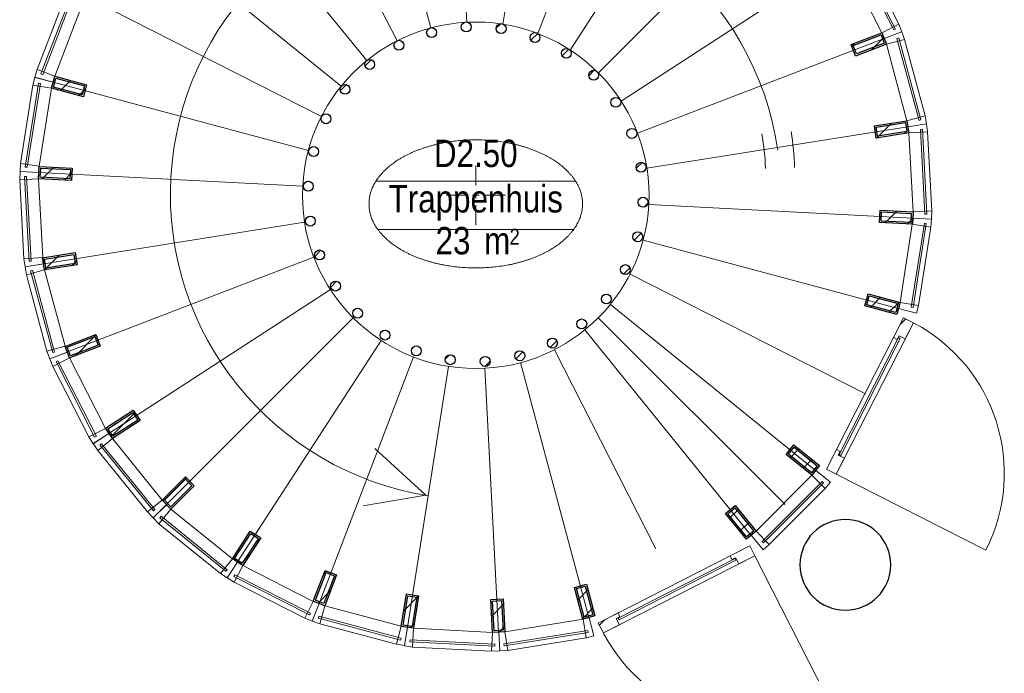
# Model space of a CAD drawing. Header units: millimetres. Extents: x 45699 to 251499, y 244 to 86446.
# Tile 37 of 240: x 59731 to 65698, y 39033 to 42995. Entities that reach past the tile are written whole.
import ezdxf
from ezdxf.enums import TextEntityAlignment as Align

# ---------------------------------------------------------------- set-up
doc = ezdxf.new("R2010")
doc.units = ezdxf.units.MM
doc.header["$LTSCALE"] = 400
for name, color, linetype, lineweight in [('Binnenkozijnen', 140, 'Continuous', 15), ('Dimension', 7, 'Continuous', 9), ('mat-baksteen', 5, 'Continuous', 25), ('mat-beton (ihwg)', 5, 'Continuous', 25), ('mat-glas-hor', 140, 'Continuous', 15), ('mat-naaldhout', 140, 'Continuous', 15), ('mat-staal', 5, 'Continuous', 25), ('None', 7, 'Continuous', 9), ('Ruimtenummers', 5, 'Continuous', 25)]:
    doc.layers.add(name, color=color, linetype=linetype, lineweight=lineweight)
doc.layers.get('Dimension').off()
doc.styles.add('Arial Narrow', font='ARIALN.TTF', dxfattribs={"height": 222.25})

# ---------------------------------------------------------------- blocks, each defined once
blk = doc.blocks.new('*U19')
at = {"layer": 'mat-baksteen', "color": 43, "lineweight": 9}
for p, q in [((-6388.5, -1440), (-6388.5, -1560)), ((-6388.5, -1640), (-6388.5, -1600)), ((-6568.5, -1620), (-6448.5, -1620)), ((-6408.5, -1620), (-6368.5, -1620)), ((-6328.5, -1620), (-6208.5, -1620)), ((-6388.5, -1680), (-6388.5, -1800))]:
    blk.add_line(p, q, dxfattribs=at)
blk = doc.blocks.new('*X20')
at = {"layer": 'None', "lineweight": 9}
blk.add_line((-7209.5, -987), (-7171.7, -949.2), dxfattribs=at)
blk = doc.blocks.new('*X21')
at = {"layer": 'None', "lineweight": 25}
blk.add_line((-7389.7, -1591.4), (-7376.4, -1578.2), dxfattribs=at)
blk = doc.blocks.new('*X22')
at = {"layer": 'None', "lineweight": 9}
blk.add_line((-7414.1, -1757.2), (-7410.5, -1753.7), dxfattribs=at)
blk = doc.blocks.new('*X23')
at = {"layer": 'None', "lineweight": 9}
blk.add_line((-7364, -1990), (-7326.7, -1952.7), dxfattribs=at)
blk = doc.blocks.new('*X24')
at = {"layer": 'None', "lineweight": 9}
blk.add_line((-7267.4, -2176.3), (-7231.9, -2140.8), dxfattribs=at)
blk = doc.blocks.new('*X25')
at = {"layer": 'None', "lineweight": 9}
blk.add_line((-7131.6, -2323.2), (-7115, -2306.7), dxfattribs=at)
blk = doc.blocks.new('*X26')
at = {"layer": 'None', "lineweight": 9}
blk.add_line((-6573.1, -2613.3), (-6546.9, -2587.1), dxfattribs=at)
blk = doc.blocks.new('*X27')
at = {"layer": 'None', "lineweight": 9}
blk.add_line((-6333.9, -2657), (-6301.4, -2624.4), dxfattribs=at)
blk = doc.blocks.new('*X28')
at = {"layer": 'None', "lineweight": 25}
blk.add_line((-6146, -2610.5), (-6104.2, -2568.6), dxfattribs=at)
blk = doc.blocks.new('*X29')
at = {"layer": 'None', "lineweight": 9}
blk.add_line((-5937, -2542.9), (-5896.9, -2502.8), dxfattribs=at)
blk = doc.blocks.new('*X30')
at = {"layer": 'None', "lineweight": 9}
blk.add_line((-5492.5, -2098.4), (-5454, -2059.8), dxfattribs=at)
blk = doc.blocks.new('*X31')
at = {"layer": 'None', "lineweight": 25}
blk.add_line((-5428.3, -1892.7), (-5385.9, -1850.3), dxfattribs=at)
blk = doc.blocks.new('*X32')
at = {"layer": 'None', "lineweight": 9}
blk.add_line((-5368.1, -1691.1), (-5345.4, -1668.4), dxfattribs=at)
blk = doc.blocks.new('*X33')
at = {"layer": 'None', "lineweight": 9}
blk.add_line((-5416, -1456.2), (-5380.4, -1420.6), dxfattribs=at)
blk = doc.blocks.new('*X34')
at = {"layer": 'None', "lineweight": 9}
blk.add_line((-5563.5, -1038), (-5558.2, -1032.7), dxfattribs=at)
blk = doc.blocks.new('*X35')
at = {"layer": 'None', "lineweight": 9}
blk.add_line((-5703.9, -895.6), (-5670.6, -862.2), dxfattribs=at)
blk = doc.blocks.new('*X36')
at = {"layer": 'None', "lineweight": 9}
blk.add_line((-5865.6, -774.4), (-5824.5, -733.3), dxfattribs=at)
blk = doc.blocks.new('*X37')
at = {"layer": 'None', "lineweight": 9}
blk.add_line((-6054.3, -680.2), (-6012.7, -638.7), dxfattribs=at)
blk = doc.blocks.new('*X38')
at = {"layer": 'None', "lineweight": 9}
blk.add_line((-6264.5, -607.7), (-6236.5, -579.7), dxfattribs=at)
blk = doc.blocks.new('*X39')
at = {"layer": 'None', "lineweight": 9}
blk.add_line((-7059.7, -837.2), (-7021.3, -798.8), dxfattribs=at)
blk = doc.blocks.new('*U40')
at = {"layer": 'mat-staal', "lineweight": 25}
for centre in [(-6446.6, -599.4), (-6234.6, -609.6), (-6656.1, -633.6), (-6029.3, -663.6), (-6854, -710.6), (-5839.7, -759.2), (-7031.5, -827), (-5674.1, -892), (-7180.9, -977.8), (-5539.8, -1056.4), (-7295.8, -1156.3), (-5442.6, -1245.1), (-7371, -1354.8), (-5386.7, -1449.9), (-7403.2, -1564.7), (-5374.7, -1661.9), (-7391.2, -1776.6), (-5406.9, -1871.7), (-7335.3, -1981.4), (-5482.1, -2070.2), (-7238.1, -2170.1), (-5596.9, -2248.8), (-7103.8, -2334.5), (-5746.4, -2399.5), (-6938.2, -2467.4), (-5923.9, -2516), (-6748.6, -2562.9), (-6121.7, -2592.9), (-6543.3, -2616.9), (-6331.3, -2627.1)]:
    blk.add_circle(centre, 30, dxfattribs=at)
at = {"layer": 'None', "color": 43, "linetype": 'Continuous', "lineweight": 9}
for p, q in [((-6527.2, 1026.4), (-6443, -571.4)), ((-5974, 997.4), (-6223.8, -583)), ((-7074.4, 939.7), (-6659.9, -605.6)), ((-5438.8, 854), (-6011.8, -639.9)), ((-7591.6, 741.2), (-6864.8, -684.2)), ((-4945.2, 602.5), (-5816.3, -739.6)), ((-8056.2, 439.5), (-7049, -803.7)), ((-4514.7, 253.9), (-5645.7, -877.8)), ((-8448, 47.7), (-7204.3, -958.9)), ((-4166, -176.7), (-5507.7, -1048.5)), ((-8749.7, -416.9), (-7323.9, -1142.9)), ((-3914.5, -670.3), (-5408.1, -1244.1)), ((-8948.2, -934.1), (-7402.6, -1347.8)), ((-3771.1, -1205.4), (-5351.3, -1456.1)), ((-9034.9, -1481.3), (-7437.1, -1564.6)), ((-3742.1, -1758.7), (-5339.9, -1675.4)), ((-9005.9, -2034.6), (-7425.7, -1783.8)), ((-3828.8, -2305.8), (-5374.4, -1892.2)), ((-8862.5, -2569.7), (-7368.9, -1995.9)), ((-4027.3, -2823.1), (-5453.1, -2097.1)), ((-8611, -3063.3), (-7269.3, -2191.5)), ((-4329, -3287.7), (-5572.7, -2281.1)), ((-8262.3, -3493.8), (-7131.3, -2362.2)), ((-4514.6, -3493.8), (-5646.3, -2362.8)), ((-4720.8, -3679.4), (-5728, -2436.3)), ((-7831.8, -3842.5), (-6960.7, -2500.4)), ((-5297, -3762.2), (-5912.2, -2555.7)), ((-7338.2, -4094), (-6765.2, -2600.1)), ((-6803, -4237.4), (-6553.2, -2657)), ((-6249.8, -4266.4), (-6334, -2668.6)), ((-5702.6, -4179.7), (-6117.1, -2634.3))]:
    blk.add_line(p, q, dxfattribs=at)
at = {"layer": 'mat-staal'}
for name in ['*X38', '*X37', '*X36', '*X39', '*X35', '*X20', '*X34', '*X33', '*X21', '*X32', '*X22', '*X31', '*X23', '*X30', '*X24', '*X25', '*X29', '*X26', '*X27', '*X28']:
    blk.add_blockref(name, (0, 0), dxfattribs=at)
blk = doc.blocks.new('*X41')
at = {"layer": 'None', "lineweight": 5}
blk.add_line((-3817, -2402.8), (-3783.2, -2369), dxfattribs=at)
blk = doc.blocks.new('*U42')
at = {"layer": 'mat-glas-hor', "color": 140, "lineweight": 15}
blk.add_lwpolyline([(-4176.4, -3196.3), (-3815.9, -2487.8), (-3826.6, -2482.3), (-4187.1, -3190.8)], close=True, dxfattribs=at)
at = {"layer": 'mat-naaldhout', "color": 140, "linetype": 'Continuous', "lineweight": 15}
for points in [[(-3823.6, -2470.8), (-3834.9, -2493.1), (-3857.2, -2481.7), (-3796.4, -2362.3), (-3736.7, -2392.7), (-3786.1, -2489.8)], [(-4191.8, -3194.4), (-4180.4, -3172.1), (-4202.7, -3160.8), (-4263.5, -3280.2), (-4203.8, -3310.6), (-4154.3, -3213.4)]]:
    blk.add_lwpolyline(points, close=True, dxfattribs=at)
at = {"layer": 'None', "color": 43, "linetype": 'Continuous', "lineweight": 9}
blk.add_line((-3297.8, -3771.6), (-4203.8, -3310.6), dxfattribs=at)
at = {"layer": 'None', "color": 8, "lineweight": 5}
blk.add_lwpolyline([(-3796.4, -2362.3), (-3736.7, -2392.7), (-4203.8, -3310.6), (-4263.5, -3280.2)], close=True, dxfattribs=at)
at = {"layer": 'None', "color": 43, "linetype": 'Continuous', "lineweight": 9}
blk.add_arc((-4215.8, -3304.5), 1030, 333.03184, 62.06239, dxfattribs=at)
at = {"layer": 'mat-naaldhout', "color": 140}
blk.add_blockref('*X41', (0, 0), dxfattribs=at)
blk = doc.blocks.new('*U43')
at = {"layer": 'None', "color": 7}
blk.add_blockref('*U42', (0, 0), dxfattribs=at)
blk = doc.blocks.new('*U44')
at = {"layer": 'Binnenkozijnen', "color": 43, "lineweight": 9}
for p, q in [((-8679.1, -3166.5), (-8590.5, -3094.7)), ((-8590.5, -3094.7), (-8288.6, -3467.1)), ((-8679.1, -3166.5), (-8377.2, -3538.9)), ((-8377.2, -3538.9), (-8288.6, -3467.1))]:
    blk.add_line(p, q, dxfattribs=at)
at = {"layer": 'Binnenkozijnen', "lineweight": 15}
for p, q in [((-8666, -3133.4), (-8656.7, -3125.9)), ((-8666, -3133.4), (-8342.1, -3533)), ((-8656.7, -3125.9), (-8332.8, -3525.4)), ((-8342.1, -3533), (-8332.8, -3525.4))]:
    blk.add_line(p, q, dxfattribs=at)
at = {"layer": 'Binnenkozijnen', "color": 140, "lineweight": 15}
for points in [[(-8611, -3063.3), (-8590.5, -3094.7), (-8679.1, -3166.5), (-8706.6, -3125.4)], [(-8262.1, -3493.6), (-8288.6, -3467.1), (-8377.2, -3538.9), (-8342.7, -3574.3)]]:
    blk.add_lwpolyline(points, close=True, dxfattribs=at)
blk = doc.blocks.new('*X45')
at = {"layer": 'None', "lineweight": 25}
blk.add_line((-8598.3, -3082.8), (-8453.7, -2938.3), dxfattribs=at)
blk = doc.blocks.new('*U46')
at = {"layer": 'mat-staal', "lineweight": 25}
for points in [[(-8590.5, -3094.7), (-8631.4, -3031.9), (-8463.7, -2922.9), (-8422.8, -2985.8)], [(-8587.6, -3080.9), (-8617.6, -3034.8), (-8466.6, -2936.7), (-8436.7, -2982.8)]]:
    blk.add_lwpolyline(points, close=True, dxfattribs=at)
at = {"layer": 'mat-staal'}
blk.add_blockref('*X45', (0, 0), dxfattribs=at)
blk = doc.blocks.new('*U47')
at = {"layer": 'Binnenkozijnen', "color": 43, "lineweight": 9}
for p, q in [((-8951.5, -2657.6), (-8850, -2605.7)), ((-8850, -2605.7), (-8631.9, -3032.6)), ((-8951.5, -2657.6), (-8733.5, -3084.5)), ((-8733.5, -3084.5), (-8631.9, -3032.6))]:
    blk.add_line(p, q, dxfattribs=at)
at = {"layer": 'Binnenkozijnen', "lineweight": 15}
for p, q in [((-8931.9, -2627.9), (-8921.2, -2622.4)), ((-8921.2, -2622.4), (-8687.2, -3080.5)), ((-8931.9, -2627.9), (-8697.9, -3086)), ((-8697.9, -3086), (-8687.2, -3080.5))]:
    blk.add_line(p, q, dxfattribs=at)
at = {"layer": 'Binnenkozijnen', "color": 140, "lineweight": 15}
for points in [[(-8863.5, -2570.7), (-8850, -2605.7), (-8951.5, -2657.6), (-8969.9, -2611.7)], [(-8611.5, -3064.1), (-8631.9, -3032.6), (-8733.5, -3084.5), (-8707, -3126.3)]]:
    blk.add_lwpolyline(points, close=True, dxfattribs=at)
blk = doc.blocks.new('*X48')
at = {"layer": 'None', "lineweight": 9}
blk.add_line((-8814.7, -2592.1), (-8689.2, -2466.7), dxfattribs=at)
blk = doc.blocks.new('*U49')
at = {"layer": 'mat-staal', "lineweight": 25}
for points in [[(-8850, -2605.7), (-8876.9, -2535.7), (-8690.3, -2463.9), (-8663.4, -2533.9)], [(-8844.3, -2592.8), (-8864, -2541.5), (-8696, -2476.8), (-8676.3, -2528.2)]]:
    blk.add_lwpolyline(points, close=True, dxfattribs=at)
at = {"layer": 'mat-staal'}
blk.add_blockref('*X48', (0, 0), dxfattribs=at)
blk = doc.blocks.new('*U50')
at = {"layer": 'Binnenkozijnen', "color": 43, "lineweight": 9}
for p, q in [((-9111.3, -2102), (-9001.2, -2072.4)), ((-9001.2, -2072.4), (-8876.6, -2535.3)), ((-9111.3, -2102), (-8986.7, -2565)), ((-8986.7, -2565), (-8876.6, -2535.3))]:
    blk.add_line(p, q, dxfattribs=at)
at = {"layer": 'Binnenkozijnen', "lineweight": 15}
for p, q in [((-9085.9, -2077.1), (-9074.3, -2074)), ((-9085.9, -2077.1), (-8952.2, -2573.8)), ((-9074.3, -2074), (-8940.6, -2570.7)), ((-8952.2, -2573.8), (-8940.6, -2570.7))]:
    blk.add_line(p, q, dxfattribs=at)
at = {"layer": 'Binnenkozijnen', "color": 140, "lineweight": 15}
for points in [[(-9007.1, -2035.4), (-9001.2, -2072.4), (-9111.3, -2102), (-9119.6, -2053.3)], [(-8863.1, -2570.3), (-8876.6, -2535.3), (-8986.7, -2565), (-8969.5, -2611.3)]]:
    blk.add_lwpolyline(points, close=True, dxfattribs=at)
blk = doc.blocks.new('*X51')
at = {"layer": 'None', "lineweight": 25}
blk.add_line((-9001.3, -2071.6), (-8911.9, -1982.3), dxfattribs=at)
at = {"layer": 'None', "lineweight": 9}
blk.add_line((-8834, -2045.8), (-8807.2, -2018.9), dxfattribs=at)
blk = doc.blocks.new('*U52')
at = {"layer": 'mat-staal', "lineweight": 25}
for points in [[(-9001.2, -2072.4), (-9013, -1998.3), (-8815.4, -1966.9), (-8803.7, -2041)], [(-8992.9, -2061), (-9001.5, -2006.7), (-8823.7, -1978.4), (-8815.1, -2032.7)]]:
    blk.add_lwpolyline(points, close=True, dxfattribs=at)
at = {"layer": 'mat-staal'}
blk.add_blockref('*X51', (0, 0), dxfattribs=at)
blk = doc.blocks.new('*U53')
at = {"layer": 'Binnenkozijnen', "color": 43, "lineweight": 9}
for p, q in [((-9152, -1525.4), (-9038.1, -1519.3)), ((-9152, -1525.4), (-9126.4, -2004.1)), ((-9038.1, -1519.3), (-9012.6, -1998)), ((-9126.4, -2004.1), (-9012.6, -1998))]:
    blk.add_line(p, q, dxfattribs=at)
at = {"layer": 'Binnenkozijnen', "lineweight": 15}
for p, q in [((-9122, -1506.3), (-9110, -1505.6)), ((-9122, -1506.3), (-9094.5, -2019.9)), ((-9110, -1505.6), (-9082.5, -2019.3)), ((-9094.5, -2019.9), (-9082.5, -2019.3))]:
    blk.add_line(p, q, dxfattribs=at)
at = {"layer": 'Binnenkozijnen', "color": 140, "lineweight": 15}
for points in [[(-9036.2, -1481.9), (-9038.1, -1519.3), (-9152, -1525.4), (-9150.1, -1476)], [(-9006.6, -2035.1), (-9012.6, -1998), (-9126.4, -2004.1), (-9119.2, -2053)]]:
    blk.add_lwpolyline(points, close=True, dxfattribs=at)
blk = doc.blocks.new('*X54')
at = {"layer": 'None', "lineweight": 25}
blk.add_line((-9015.8, -1520.5), (-8944.4, -1449.1), dxfattribs=at)
at = {"layer": 'None', "lineweight": 9}
blk.add_line((-8881.3, -1527.4), (-8836, -1482), dxfattribs=at)
blk = doc.blocks.new('*U55')
at = {"layer": 'mat-staal', "lineweight": 25}
for points in [[(-9038.1, -1519.3), (-9034.3, -1444.4), (-8834.5, -1454.8), (-8838.4, -1529.7)], [(-9027.6, -1509.9), (-9024.8, -1454.9), (-8845, -1464.2), (-8847.9, -1519.2)]]:
    blk.add_lwpolyline(points, close=True, dxfattribs=at)
at = {"layer": 'mat-staal'}
blk.add_blockref('*X54', (0, 0), dxfattribs=at)
blk = doc.blocks.new('*U56')
at = {"layer": 'Binnenkozijnen', "color": 43, "lineweight": 9}
for p, q in [((-9071.9, -952.9), (-9146.4, -1426.5)), ((-9071.9, -952.9), (-8959.3, -970.6)), ((-8959.3, -970.6), (-9033.8, -1444.2)), ((-9146.4, -1426.5), (-9033.8, -1444.2))]:
    blk.add_line(p, q, dxfattribs=at)
at = {"layer": 'Binnenkozijnen', "lineweight": 15}
for p, q in [((-9038.6, -940.4), (-9118.5, -1448.6)), ((-9026.7, -942.3), (-9106.7, -1450.4)), ((-9038.6, -940.4), (-9026.7, -942.3)), ((-9118.5, -1448.6), (-9106.7, -1450.4))]:
    blk.add_line(p, q, dxfattribs=at)
at = {"layer": 'Binnenkozijnen', "color": 140, "lineweight": 15}
for points in [[(-8949.6, -934.4), (-8959.3, -970.6), (-9071.9, -952.9), (-9059.8, -905)], [(-9035.7, -1481.6), (-9033.8, -1444.2), (-9146.4, -1426.5), (-9149.6, -1475.8)]]:
    blk.add_lwpolyline(points, close=True, dxfattribs=at)
blk = doc.blocks.new('*X57')
at = {"layer": 'None', "lineweight": 9}
blk.add_line((-8904.8, -985.2), (-8843.5, -923.9), dxfattribs=at)
at = {"layer": 'None', "lineweight": 25}
blk.add_line((-8793.2, -1015), (-8753.6, -975.4), dxfattribs=at)
blk = doc.blocks.new('*U58')
at = {"layer": 'mat-staal', "lineweight": 25}
for points in [[(-8959.3, -970.6), (-8940, -898.2), (-8746.7, -949.8), (-8766.1, -1022.3)], [(-8947.1, -963.6), (-8932.9, -910.4), (-8759, -956.9), (-8773.2, -1010)]]:
    blk.add_lwpolyline(points, close=True, dxfattribs=at)
at = {"layer": 'mat-staal'}
blk.add_blockref('*X57', (0, 0), dxfattribs=at)
blk = doc.blocks.new('*U59')
at = {"layer": 'Binnenkozijnen', "color": 43, "lineweight": 9}
for p, q in [((-8874.6, -409.6), (-9045.9, -857.3)), ((-8874.6, -409.6), (-8768.1, -450.3)), ((-8768.1, -450.3), (-8939.5, -898)), ((-9045.9, -857.3), (-8939.5, -898))]:
    blk.add_line(p, q, dxfattribs=at)
at = {"layer": 'Binnenkozijnen', "lineweight": 15}
for p, q in [((-8839.4, -404.3), (-9023.2, -884.7)), ((-8828.2, -408.6), (-9012, -889)), ((-8839.4, -404.3), (-8828.2, -408.6)), ((-9023.2, -884.7), (-9012, -889))]:
    blk.add_line(p, q, dxfattribs=at)
at = {"layer": 'Binnenkozijnen', "color": 140, "lineweight": 15}
for points in [[(-8751.1, -416.9), (-8768.1, -450.3), (-8874.6, -409.6), (-8852.7, -365.2)], [(-8949.1, -934.3), (-8939.5, -898), (-9045.9, -857.3), (-9059.3, -904.9)]]:
    blk.add_lwpolyline(points, close=True, dxfattribs=at)
blk = doc.blocks.new('*U92')
at = {"layer": 'Binnenkozijnen', "color": 43, "lineweight": 9}
for p, q in [((-4043.5, -155.5), (-4145, -207.3)), ((-3825.5, -582.4), (-4043.5, -155.5)), ((-3927, -634.3), (-4145, -207.3)), ((-3825.5, -582.4), (-3927, -634.3))]:
    blk.add_line(p, q, dxfattribs=at)
at = {"layer": 'Binnenkozijnen', "lineweight": 15}
for p, q in [((-4079.1, -154), (-4089.8, -159.5)), ((-3855.8, -617.5), (-4089.8, -159.5)), ((-3845.1, -612.1), (-4079.1, -154)), ((-3845.1, -612.1), (-3855.8, -617.5))]:
    blk.add_line(p, q, dxfattribs=at)
at = {"layer": 'Binnenkozijnen', "color": 140, "lineweight": 15}
for points in [[(-4165.5, -175.9), (-4145, -207.3), (-4043.5, -155.5), (-4070, -113.7)], [(-3913.5, -669.3), (-3927, -634.3), (-3825.5, -582.4), (-3807.1, -628.3)]]:
    blk.add_lwpolyline(points, close=True, dxfattribs=at)
blk = doc.blocks.new('*X93')
at = {"layer": 'None', "lineweight": 9}
blk.add_line((-4109.9, -715.8), (-4091.8, -697.6), dxfattribs=at)
at = {"layer": 'None', "lineweight": 25}
blk.add_line((-3992.5, -739.8), (-3915.9, -663.2), dxfattribs=at)
blk = doc.blocks.new('*U94')
at = {"layer": 'mat-staal', "lineweight": 25}
for points in [[(-3927, -634.3), (-3900, -704.3), (-4086.7, -776.1), (-4113.6, -706.1)], [(-3932.7, -647.2), (-3913, -698.5), (-4081, -763.1), (-4100.7, -711.8)]]:
    blk.add_lwpolyline(points, close=True, dxfattribs=at)
at = {"layer": 'mat-staal'}
blk.add_blockref('*X93', (0, 0), dxfattribs=at)
blk = doc.blocks.new('*U95')
at = {"layer": 'Binnenkozijnen', "color": 43, "lineweight": 9}
for p, q in [((-3790.3, -675), (-3900.4, -704.6)), ((-3775.8, -1167.6), (-3900.4, -704.6)), ((-3665.7, -1137.9), (-3790.3, -675)), ((-3665.7, -1137.9), (-3775.8, -1167.6))]:
    blk.add_line(p, q, dxfattribs=at)
at = {"layer": 'Binnenkozijnen', "lineweight": 15}
for p, q in [((-3824.8, -666.2), (-3836.4, -669.3)), ((-3702.7, -1166), (-3836.4, -669.3)), ((-3691.1, -1162.9), (-3824.8, -666.2)), ((-3691.1, -1162.9), (-3702.7, -1166))]:
    blk.add_line(p, q, dxfattribs=at)
at = {"layer": 'Binnenkozijnen', "color": 140, "lineweight": 15}
for points in [[(-3913.9, -669.7), (-3900.4, -704.6), (-3790.3, -675), (-3807.5, -628.7)], [(-3769.9, -1204.6), (-3775.8, -1167.6), (-3665.7, -1137.9), (-3657.3, -1186.7)]]:
    blk.add_lwpolyline(points, close=True, dxfattribs=at)
blk = doc.blocks.new('*X96')
at = {"layer": 'None', "lineweight": 25}
blk.add_line((-3959.8, -1272.8), (-3869.5, -1182.5), dxfattribs=at)
at = {"layer": 'None', "lineweight": 9}
blk.add_line((-3791.6, -1246), (-3767.2, -1221.6), dxfattribs=at)
blk = doc.blocks.new('*U97')
at = {"layer": 'mat-staal', "lineweight": 25}
for points in [[(-3775.8, -1167.6), (-3764, -1241.6), (-3961.5, -1273.1), (-3973.3, -1199)], [(-3784.1, -1179), (-3775.5, -1233.3), (-3953.2, -1261.6), (-3961.9, -1207.3)]]:
    blk.add_lwpolyline(points, close=True, dxfattribs=at)
at = {"layer": 'mat-staal'}
blk.add_blockref('*X96', (0, 0), dxfattribs=at)
blk = doc.blocks.new('*U98')
at = {"layer": 'Binnenkozijnen', "color": 43, "lineweight": 9}
for p, q in [((-3650.6, -1235.9), (-3764.4, -1242)), ((-3738.8, -1720.7), (-3764.4, -1242)), ((-3625, -1714.6), (-3650.6, -1235.9)), ((-3625, -1714.6), (-3738.8, -1720.7))]:
    blk.add_line(p, q, dxfattribs=at)
at = {"layer": 'Binnenkozijnen', "lineweight": 15}
for p, q in [((-3682.5, -1220.1), (-3694.5, -1220.7)), ((-3667, -1734.3), (-3694.5, -1220.7)), ((-3655, -1733.7), (-3682.5, -1220.1)), ((-3655, -1733.7), (-3667, -1734.3))]:
    blk.add_line(p, q, dxfattribs=at)
at = {"layer": 'Binnenkozijnen', "color": 140, "lineweight": 15}
for points in [[(-3770.3, -1204.9), (-3764.4, -1242), (-3650.6, -1235.9), (-3657.8, -1187)], [(-3740.8, -1758.1), (-3738.8, -1720.7), (-3625, -1714.6), (-3626.9, -1764)]]:
    blk.add_lwpolyline(points, close=True, dxfattribs=at)
blk = doc.blocks.new('*X99')
at = {"layer": 'None', "lineweight": 25}
blk.add_line((-3908.3, -1787), (-3836.9, -1715.6), dxfattribs=at)
at = {"layer": 'None', "lineweight": 9}
blk.add_line((-3773.9, -1794), (-3740.9, -1761), dxfattribs=at)
blk = doc.blocks.new('*U100')
at = {"layer": 'mat-staal', "lineweight": 25}
for points in [[(-3738.8, -1720.7), (-3742.7, -1795.6), (-3942.5, -1785.2), (-3938.6, -1710.3)], [(-3749.4, -1730.1), (-3752.2, -1785.1), (-3932, -1775.8), (-3929.1, -1720.8)]]:
    blk.add_lwpolyline(points, close=True, dxfattribs=at)
at = {"layer": 'mat-staal'}
blk.add_blockref('*X99', (0, 0), dxfattribs=at)
blk = doc.blocks.new('*U101')
at = {"layer": 'Binnenkozijnen', "lineweight": 15}
for p, q in [((-3750.3, -2297.7), (-3670.3, -1789.5)), ((-3658.5, -1791.4), (-3670.3, -1789.5)), ((-3738.4, -2299.5), (-3658.5, -1791.4)), ((-3738.4, -2299.5), (-3750.3, -2297.7))]:
    blk.add_line(p, q, dxfattribs=at)
at = {"layer": 'Binnenkozijnen', "color": 43, "lineweight": 9}
for p, q in [((-3817.7, -2269.4), (-3743.2, -1795.8)), ((-3630.6, -1813.5), (-3743.2, -1795.8)), ((-3705.1, -2287.1), (-3630.6, -1813.5)), ((-3705.1, -2287.1), (-3817.7, -2269.4))]:
    blk.add_line(p, q, dxfattribs=at)
at = {"layer": 'Binnenkozijnen', "color": 140, "lineweight": 15}
for points in [[(-3741.3, -1758.3), (-3743.2, -1795.8), (-3630.6, -1813.5), (-3627.4, -1764.2)], [(-3827.4, -2305.6), (-3817.7, -2269.4), (-3705.1, -2287.1), (-3717.2, -2335)]]:
    blk.add_lwpolyline(points, close=True, dxfattribs=at)
blk = doc.blocks.new('*X102')
at = {"layer": 'None', "lineweight": 9}
blk.add_line((-3996.3, -2299.3), (-3935.1, -2238), dxfattribs=at)
at = {"layer": 'None', "lineweight": 25}
blk.add_line((-3884.7, -2329.1), (-3823.5, -2267.8), dxfattribs=at)
blk = doc.blocks.new('*U103')
at = {"layer": 'mat-staal', "lineweight": 25}
for points in [[(-3817.7, -2269.4), (-3837, -2341.8), (-4030.3, -2290.2), (-4010.9, -2217.7)], [(-3829.9, -2276.4), (-3844.1, -2329.6), (-4018, -2283.1), (-4003.8, -2230)]]:
    blk.add_lwpolyline(points, close=True, dxfattribs=at)
at = {"layer": 'mat-staal'}
blk.add_blockref('*X102', (0, 0), dxfattribs=at)
blk = doc.blocks.new('*U104')
at = {"layer": 'Binnenkozijnen', "color": 43, "lineweight": 9}
for p, q in [((-7332.6, -4217.6), (-7303.2, -4107.4)), ((-7303.2, -4107.4), (-6840, -4231.2)), ((-7332.6, -4217.6), (-6869.5, -4341.4)), ((-6869.5, -4341.4), (-6840, -4231.2))]:
    blk.add_line(p, q, dxfattribs=at)
at = {"layer": 'Binnenkozijnen', "lineweight": 15}
for p, q in [((-7341.5, -4183.1), (-7338.4, -4171.5)), ((-7338.4, -4171.5), (-6841.5, -4304.3)), ((-7341.5, -4183.1), (-6844.6, -4315.9)), ((-6844.6, -4315.9), (-6841.5, -4304.3))]:
    blk.add_line(p, q, dxfattribs=at)
at = {"layer": 'Binnenkozijnen', "color": 140, "lineweight": 15}
for points in [[(-7338.2, -4094), (-7303.2, -4107.4), (-7332.6, -4217.6), (-7379, -4200.4)], [(-6803, -4237.1), (-6840, -4231.2), (-6869.5, -4341.4), (-6820.7, -4349.7)]]:
    blk.add_lwpolyline(points, close=True, dxfattribs=at)
blk = doc.blocks.new('*X105')
at = {"layer": 'None', "lineweight": 9}
blk.add_line((-7310, -3915.9), (-7291.7, -3897.6), dxfattribs=at)
at = {"layer": 'None', "lineweight": 25}
blk.add_line((-7344.3, -4091.6), (-7267.7, -4015), dxfattribs=at)
blk = doc.blocks.new('*U106')
at = {"layer": 'mat-staal', "lineweight": 25}
for points in [[(-7303.2, -4107.4), (-7373.2, -4080.6), (-7301.6, -3893.8), (-7231.5, -3920.7)], [(-7308.9, -4094.5), (-7360.3, -4074.8), (-7295.8, -3906.8), (-7244.4, -3926.4)]]:
    blk.add_lwpolyline(points, close=True, dxfattribs=at)
at = {"layer": 'mat-staal'}
blk.add_blockref('*X105', (0, 0), dxfattribs=at)
blk = doc.blocks.new('*U107')
at = {"layer": 'Binnenkozijnen', "color": 43, "lineweight": 9}
for p, q in [((-7852.2, -3965.9), (-7800.5, -3864.3)), ((-7800.5, -3864.3), (-7373.2, -4081.5)), ((-7852.2, -3965.9), (-7424.8, -4183.1)), ((-7424.8, -4183.1), (-7373.2, -4081.5))]:
    blk.add_line(p, q, dxfattribs=at)
at = {"layer": 'Binnenkozijnen', "lineweight": 15}
for p, q in [((-7853.7, -3930.4), (-7848.3, -3919.7)), ((-7853.7, -3930.4), (-7395.2, -4163.4)), ((-7848.3, -3919.7), (-7389.7, -4152.7)), ((-7395.2, -4163.4), (-7389.7, -4152.7))]:
    blk.add_line(p, q, dxfattribs=at)
at = {"layer": 'Binnenkozijnen', "color": 140, "lineweight": 15}
for points in [[(-7832, -3843.9), (-7800.5, -3864.3), (-7852.2, -3965.9), (-7894, -3939.6)], [(-7338.1, -4094.9), (-7373.2, -4081.5), (-7424.8, -4183.1), (-7378.9, -4201.4)]]:
    blk.add_lwpolyline(points, close=True, dxfattribs=at)
blk = doc.blocks.new('*X108')
at = {"layer": 'None', "lineweight": 9}
blk.add_line((-7814.8, -3855), (-7757, -3797.2), dxfattribs=at)
blk = doc.blocks.new('*U109')
at = {"layer": 'mat-staal', "lineweight": 25}
for points in [[(-7800.5, -3864.3), (-7863.4, -3823.5), (-7754.6, -3655.7), (-7691.7, -3696.5)], [(-7803.5, -3850.5), (-7849.6, -3820.6), (-7751.7, -3669.5), (-7705.5, -3699.4)]]:
    blk.add_lwpolyline(points, close=True, dxfattribs=at)
at = {"layer": 'mat-staal'}
blk.add_blockref('*X108', (0, 0), dxfattribs=at)
blk = doc.blocks.new('*U110')
at = {"layer": 'Binnenkozijnen', "color": 43, "lineweight": 9}
for p, q in [((-8307.9, -3610.4), (-8236.3, -3521.7)), ((-8236.3, -3521.7), (-7863.4, -3823)), ((-8307.9, -3610.4), (-7935.1, -3911.7)), ((-7935.1, -3911.7), (-7863.4, -3823))]:
    blk.add_line(p, q, dxfattribs=at)
at = {"layer": 'Binnenkozijnen', "lineweight": 15}
for p, q in [((-8302, -3575.3), (-8294.5, -3565.9)), ((-8302, -3575.3), (-7902, -3898.6)), ((-8294.5, -3565.9), (-7894.4, -3889.2)), ((-7902, -3898.6), (-7894.4, -3889.2))]:
    blk.add_line(p, q, dxfattribs=at)
at = {"layer": 'Binnenkozijnen', "color": 140, "lineweight": 15}
for points in [[(-8262.8, -3495.2), (-8236.3, -3521.7), (-8307.9, -3610.4), (-8343.3, -3575.9)], [(-7831.9, -3843.4), (-7863.4, -3823), (-7935.1, -3911.7), (-7893.9, -3939.1)]]:
    blk.add_lwpolyline(points, close=True, dxfattribs=at)
blk = doc.blocks.new('*X111')
at = {"layer": 'None', "lineweight": 9}
blk.add_line((-8283.2, -3474.9), (-8141.8, -3333.4), dxfattribs=at)
blk = doc.blocks.new('*U112')
at = {"layer": 'mat-staal', "lineweight": 25}
for points in [[(-8236.3, -3521.7), (-8289.3, -3468.7), (-8148, -3327.2), (-8094.9, -3380.2)], [(-8236.3, -3507.6), (-8275.2, -3468.7), (-8148, -3341.3), (-8109.1, -3380.2)]]:
    blk.add_lwpolyline(points, close=True, dxfattribs=at)
at = {"layer": 'mat-staal'}
blk.add_blockref('*X111', (0, 0), dxfattribs=at)
blk = doc.blocks.new('*X113')
at = {"layer": 'None', "lineweight": 9}
blk.add_line((-5770.1, -4073.1), (-5708.9, -4011.9), dxfattribs=at)
at = {"layer": 'None', "lineweight": 25}
blk.add_line((-5740.2, -4184.6), (-5679, -4123.4), dxfattribs=at)
blk = doc.blocks.new('*U114')
at = {"layer": 'mat-staal', "lineweight": 25}
for points in [[(-5666.5, -4170), (-5738.9, -4189.4), (-5790.7, -3996.3), (-5718.3, -3976.8)], [(-5678.7, -4162.9), (-5731.9, -4177.2), (-5778.5, -4003.3), (-5725.4, -3989.1)]]:
    blk.add_lwpolyline(points, close=True, dxfattribs=at)
at = {"layer": 'mat-staal'}
blk.add_blockref('*X113', (0, 0), dxfattribs=at)
blk = doc.blocks.new('*U115')
at = {"layer": 'Binnenkozijnen', "color": 43, "lineweight": 9}
for p, q in [((-6211.8, -4265.6), (-5738.4, -4190.2)), ((-5720.4, -4302.8), (-5738.4, -4190.2)), ((-6193.8, -4378.2), (-6211.8, -4265.6)), ((-6193.8, -4378.2), (-5720.4, -4302.8))]:
    blk.add_line(p, q, dxfattribs=at)
at = {"layer": 'Binnenkozijnen', "lineweight": 15}
for p, q in [((-6217.9, -4338.5), (-5709.9, -4257.6)), ((-6216, -4350.4), (-5708, -4269.4)), ((-5708, -4269.4), (-5709.9, -4257.6)), ((-6216, -4350.4), (-6217.9, -4338.5))]:
    blk.add_line(p, q, dxfattribs=at)
at = {"layer": 'Binnenkozijnen', "color": 140, "lineweight": 15}
for points in [[(-5702.1, -4180.4), (-5738.4, -4190.2), (-5720.4, -4302.8), (-5672.5, -4290.5)], [(-6249.2, -4267.6), (-6211.8, -4265.6), (-6193.8, -4378.2), (-6243.1, -4381.5)]]:
    blk.add_lwpolyline(points, close=True, dxfattribs=at)
blk = doc.blocks.new('*X116')
at = {"layer": 'None', "lineweight": 25}
blk.add_line((-6291.9, -4170.6), (-6220.6, -4099.3), dxfattribs=at)
at = {"layer": 'None', "lineweight": 9}
blk.add_line((-6247.4, -4267.5), (-6213.5, -4233.6), dxfattribs=at)
blk = doc.blocks.new('*U117')
at = {"layer": 'mat-staal', "lineweight": 25}
for points in [[(-6211.8, -4265.6), (-6286.7, -4269.6), (-6297.3, -4069.9), (-6222.4, -4065.9)], [(-6222.3, -4256.2), (-6277.2, -4259.1), (-6286.7, -4079.4), (-6231.8, -4076.4)]]:
    blk.add_lwpolyline(points, close=True, dxfattribs=at)
at = {"layer": 'mat-staal'}
blk.add_blockref('*X116', (0, 0), dxfattribs=at)
blk = doc.blocks.new('*U118')
at = {"layer": 'Binnenkozijnen', "color": 43, "lineweight": 9}
for p, q in [((-6771.5, -4358.4), (-6765.7, -4244.6)), ((-6765.7, -4244.6), (-6286.9, -4269.2)), ((-6292.8, -4383), (-6286.9, -4269.2)), ((-6771.5, -4358.4), (-6292.8, -4383))]:
    blk.add_line(p, q, dxfattribs=at)
at = {"layer": 'Binnenkozijnen', "lineweight": 15}
for p, q in [((-6787.4, -4326.6), (-6786.8, -4314.6)), ((-6787.4, -4326.6), (-6273.7, -4353)), ((-6786.8, -4314.6), (-6273.1, -4341)), ((-6273.7, -4353), (-6273.1, -4341))]:
    blk.add_line(p, q, dxfattribs=at)
at = {"layer": 'Binnenkozijnen', "color": 140, "lineweight": 15}
for points in [[(-6802.7, -4238.7), (-6765.7, -4244.6), (-6771.5, -4358.4), (-6820.5, -4351.4)], [(-6249.5, -4267.2), (-6286.9, -4269.2), (-6292.8, -4383), (-6243.4, -4381)]]:
    blk.add_lwpolyline(points, close=True, dxfattribs=at)
blk = doc.blocks.new('*X119')
at = {"layer": 'None', "lineweight": 25}
blk.add_line((-6824.8, -4137.8), (-6734.6, -4047.6), dxfattribs=at)
at = {"layer": 'None', "lineweight": 9}
blk.add_line((-6786.8, -4241.2), (-6761.1, -4215.5), dxfattribs=at)
blk = doc.blocks.new('*U120')
at = {"layer": 'mat-staal', "lineweight": 25}
for points in [[(-6765.7, -4244.6), (-6839.8, -4232.9), (-6808.6, -4035.3), (-6734.5, -4047)], [(-6774, -4233.1), (-6828.3, -4224.6), (-6800.3, -4046.8), (-6746, -4055.3)]]:
    blk.add_lwpolyline(points, close=True, dxfattribs=at)
at = {"layer": 'mat-staal'}
blk.add_blockref('*X119', (0, 0), dxfattribs=at)
blk = doc.blocks.new('*X121')
at = {"layer": 'None', "lineweight": 25}
blk.add_line((-4483.7, -3210.9), (-4430.4, -3157.6), dxfattribs=at)
at = {"layer": 'None', "lineweight": 9}
blk.add_line((-4405.5, -3274.1), (-4352.2, -3220.8), dxfattribs=at)
blk = doc.blocks.new('*U122')
at = {"layer": 'mat-staal', "lineweight": 25}
for points in [[(-4305.5, -3258.6), (-4352.7, -3316.9), (-4508.1, -3191.1), (-4461, -3132.8)], [(-4319.6, -3260.1), (-4354.2, -3302.8), (-4494.1, -3189.6), (-4459.5, -3146.8)]]:
    blk.add_lwpolyline(points, close=True, dxfattribs=at)
at = {"layer": 'mat-staal'}
blk.add_blockref('*X121', (0, 0), dxfattribs=at)
blk = doc.blocks.new('*U123')
at = {"layer": 'Binnenkozijnen', "color": 43, "lineweight": 9}
for p, q in [((-4690.4, -3656.5), (-4351.8, -3317.2)), ((-4271.1, -3397.7), (-4351.8, -3317.2)), ((-4609.7, -3737), (-4271.1, -3397.7)), ((-4609.7, -3737), (-4690.4, -3656.5))]:
    blk.add_line(p, q, dxfattribs=at)
at = {"layer": 'Binnenkozijnen', "lineweight": 15}
for p, q in [((-4652.5, -3719), (-4289.2, -3354.9)), ((-4644, -3727.5), (-4280.7, -3363.4)), ((-4280.7, -3363.4), (-4289.2, -3354.9)), ((-4644, -3727.5), (-4652.5, -3719))]:
    blk.add_line(p, q, dxfattribs=at)
at = {"layer": 'Binnenkozijnen', "color": 140, "lineweight": 15}
for points in [[(-4328.2, -3288), (-4351.8, -3317.2), (-4271.1, -3397.7), (-4239.5, -3359.6)], [(-4719.6, -3680.1), (-4690.4, -3656.5), (-4609.7, -3737), (-4647.7, -3768.6)]]:
    blk.add_lwpolyline(points, close=True, dxfattribs=at)
blk = doc.blocks.new('*X124')
at = {"layer": 'None', "lineweight": 25}
blk.add_line((-4850.7, -3577.9), (-4797.4, -3524.6), dxfattribs=at)
at = {"layer": 'None', "lineweight": 9}
blk.add_line((-4787.4, -3656), (-4734.1, -3602.7), dxfattribs=at)
blk = doc.blocks.new('*U125')
at = {"layer": 'mat-staal', "lineweight": 25}
for points in [[(-4690.4, -3656.5), (-4748.7, -3703.7), (-4874.7, -3548.4), (-4816.4, -3501.1)], [(-4704.5, -3655), (-4747.2, -3689.7), (-4860.6, -3549.8), (-4817.9, -3515.2)]]:
    blk.add_lwpolyline(points, close=True, dxfattribs=at)
at = {"layer": 'mat-staal'}
blk.add_blockref('*X124', (0, 0), dxfattribs=at)
blk = doc.blocks.new('*X126')
at = {"layer": 'None', "lineweight": 5}
blk.add_line((-5639.4, -4225.2), (-5607.2, -4193), dxfattribs=at)
blk = doc.blocks.new('*U127')
at = {"layer": 'mat-glas-hor', "color": 140, "lineweight": 15}
blk.add_lwpolyline([(-4812, -3832.2), (-5520.3, -4193.1), (-5525.8, -4182.4), (-4817.4, -3821.5)], close=True, dxfattribs=at)
at = {"layer": 'mat-naaldhout', "color": 140, "linetype": 'Continuous', "lineweight": 15}
for points in [[(-4813.9, -3816.9), (-4836.2, -3828.2), (-4847.5, -3805.9), (-4728.1, -3745.1), (-4697.7, -3804.8), (-4794.8, -3854.3)], [(-5537.3, -4185.5), (-5515, -4174.1), (-5526.4, -4151.8), (-5645.8, -4212.7), (-5615.4, -4272.4), (-5518.2, -4222.9)]]:
    blk.add_lwpolyline(points, close=True, dxfattribs=at)
at = {"layer": 'None', "color": 43, "linetype": 'Continuous', "lineweight": 9}
blk.add_line((-4236.2, -4710.5), (-4697.7, -3804.8), dxfattribs=at)
at = {"layer": 'None', "color": 8, "lineweight": 5}
blk.add_lwpolyline([(-5645.8, -4212.7), (-5615.4, -4272.4), (-4697.7, -3804.8), (-4728.1, -3745.1)], close=True, dxfattribs=at)
at = {"layer": 'None', "color": 43, "linetype": 'Continuous', "lineweight": 9}
blk.add_arc((-4703.8, -3792.8), 1030, 207.96879, 296.99934, dxfattribs=at)
at = {"layer": 'mat-naaldhout', "color": 140}
blk.add_blockref('*X126', (0, 0), dxfattribs=at)
blk = doc.blocks.new('*U128')
at = {"layer": 'None', "color": 7}
blk.add_blockref('*U127', (0, 0), dxfattribs=at)
blk = doc.blocks.new('*U129')
at = {"layer": 'None', "color": 43, "linetype": 'Continuous', "lineweight": 9}
for q in [(-7001, -3155.4), (-7070.8, -3501.8)]:
    blk.add_line((-6691.4, -3438.4), q, dxfattribs=at)
at = {"layer": 'None', "color": 140, "linetype": 'Continuous', "lineweight": 15}
blk.add_circle((-6388.5, -1620), 1050, dxfattribs=at)
blk.add_circle((-6388.5, -1620), 1050, dxfattribs=at)
at = {"layer": 'None', "color": 43, "linetype": 'Continuous', "lineweight": 9}
for centre, radius, start, end in [((-6388.9, -1613.3), 1850, 8.32617, 261.03999), ((-6117.9, -1506.4), 1485.7, 1.87329, 10.06923), ((-6117.9, -1506.4), 1662.5, 1.87329, 9.44502)]:
    blk.add_arc(centre, radius, start, end, dxfattribs=at)
at = {"layer": 'Dimension', "color": 7}
blk.add_blockref('*U19', (0, 0), dxfattribs=at)
at = {"layer": 'None', "color": 7}
for name in ['*U40', '*U92', '*U59', '*U94', '*U95', '*U56', '*U58', '*U97', '*U98', '*U53', '*U55', '*U100', '*U101', '*U52', '*U50', '*U103', '*U43', '*U49', '*U47', '*U46', '*U44', '*U122', '*U112', '*U123', '*U110', '*U125', '*U109', '*U128', '*U107', '*U106', '*U114', '*U120', '*U104', '*U117', '*U115', '*U118']:
    blk.add_blockref(name, (0, 0), dxfattribs=at)
blk = doc.blocks.new('Kolom O 550')
at = {"layer": 'mat-beton (ihwg)', "lineweight": 25}
blk.add_circle((0, 0), 275, dxfattribs=at)
blk = doc.blocks.new('Ruimtenummer UV 50')
at = {"layer": 'Ruimtenummers', "color": 8, "lineweight": 5}
for p, q in [((602.2, 156.5), (-602.3, 156.5)), ((594.7, -137.5), (-594.8, -137.5))]:
    blk.add_line(p, q, dxfattribs=at)
blk.add_open_spline([(-323.4, 353.8), (-173.3, 405.8), (173.3, 405.8), (323.4, 353.8), (473.5, 301.8), (560.1, 211.8), (646.8, 121.7), (646.8, 17.7), (646.8, -86.3), (560.1, -176.3), (473.5, -266.4), (323.4, -318.4), (173.3, -370.4), (-173.3, -370.4), (-323.4, -318.4), (-473.5, -266.4), (-560.2, -176.3), (-646.8, -86.3), (-646.8, 17.7), (-646.8, 121.7), (-560.2, 211.8), (-473.5, 301.8), (-323.4, 353.8)], degree=2, knots=[0, 0, 0, 0.09962, 0.19924, 0.19924, 0.283607, 0.283607, 0.349619, 0.349619, 0.415638, 0.415638, 0.5, 0.5, 0.59962, 0.69924, 0.69924, 0.783607, 0.783607, 0.849619, 0.849619, 0.915638, 0.915638, 1, 1, 1], dxfattribs=at)
at = {"layer": 'Ruimtenummers', "attachment_point": 2, "style": 'Arial Narrow'}
for s, insert, char_height in [(' m', (103.6, -122.2), 165.95), (' 2', (220.1, -132.8), 96.8)]:
    blk.add_mtext(s, dxfattribs=dict(at, insert=insert, char_height=char_height))
at = {"layer": 'Ruimtenummers', "style": 'Arial Narrow'}
for tag, p in [('Nummer', (0, 406.9)), ('Naam', (0, 131.7)), ('Oppervlak', (-137.9, -122.2))]:
    blk.add_attdef(tag, text='', height=165.9, dxfattribs=at).set_placement(p, align=Align.TOP_CENTER)

msp = doc.modelspace()

# ---------------------------------------------------------------- block references
at = {"layer": 'mat-beton (ihwg)', "color": 7, "xscale": -1, "rotation": 270}
msp.add_blockref('Kolom O 550', (64734.4, 39690), dxfattribs=at)
at = {"layer": 'None', "color": 7}
msp.add_blockref('*U129', (68883.4, 43550), dxfattribs=at)
at = {"layer": 'Ruimtenummers'}
msp.add_blockref('Ruimtenummer UV 50', (62494.9, 41860.2), dxfattribs=at).add_auto_attribs({'Nummer': 'D2.50', 'Naam': 'Trappenhuis', 'Oppervlak': '23'})

doc.saveas('drawing.dxf')
